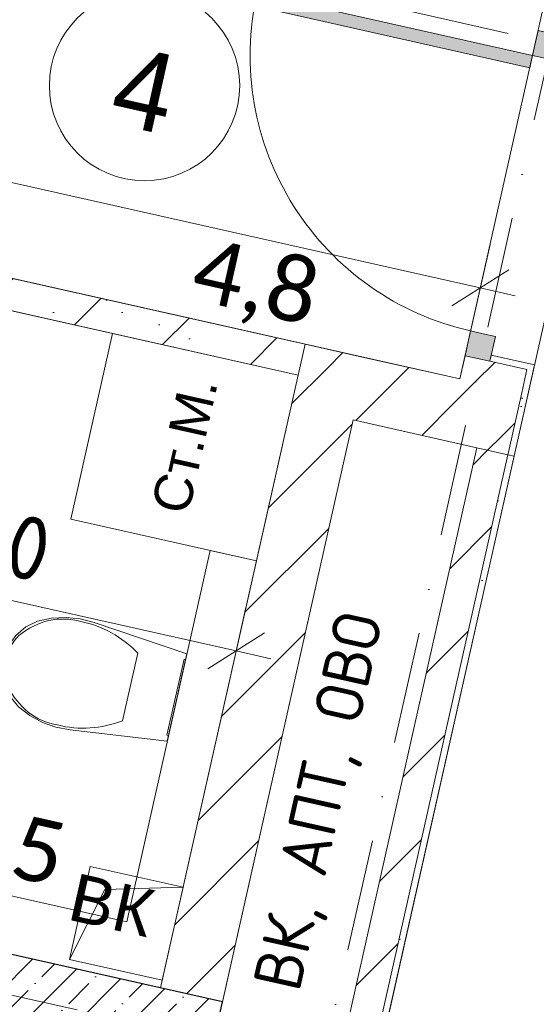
# Model space of a CAD drawing. Header units: millimetres. Extents: x -7213913 to -6999406, y 6129472 to 6470382.
# Tile 153 of 256: x -7196971 to -7195342, y 6172947 to 6176050. Entities that reach past the tile are written whole.
import ezdxf
from ezdxf.enums import TextEntityAlignment as Align

# ---------------------------------------------------------------- set-up
doc = ezdxf.new("R2010")
doc.units = ezdxf.units.MM
doc.header["$MEASUREMENT"] = 0
doc.linetypes.add('Штрихпунктирная', pattern=[670.277762, 352.777767, -176.388884, 0, -141.111112])
for name, color, linetype in [('S - квартира_помещение.АР', 7, 'Continuous'), ('S - МОП.АР', 7, 'Continuous'), ('АР-Мебель_Сантехника.АР', 7, 'Continuous'), ('АР-Стены_внутренние_пилоны.АР', 7, 'Continuous'), ('АР-Стены_Перегородки_межквартирные_200.АР', 7, 'Continuous'), ('АР-Чертеж-Оси_Осевые размеры.АР', 7, 'Continuous'), ('АР-Чертеж-Размеры.АР', 7, 'Continuous')]:
    doc.layers.add(name, color=color, linetype=linetype)
for name, color, linetype, lineweight in [('S - квартира_помещение.АР_Ном._пера__2', 8, 'Continuous', 15), ('S - МОП.АР_Ном._пера__2', 8, 'Continuous', 15), ('АР-Мебель_Сантехника.АР_Ном._пера__101', 252, 'Continuous', 0), ('АР-Стены_внутренние_пилоны.АР_Ном._пера__1', 7, 'Continuous', 30), ('АР-Стены_Перегородки_межквартирные_200.АР_Ном._пера__1', 7, 'Continuous', 30), ('АР-Чертеж-Оси_Осевые размеры.АР_Ном._пера__120', 7, 'Continuous', 0), ('АР-Чертеж-Размеры.АР_Ном._пера__1', 7, 'Continuous', 0), ('Двери Archicad_Ном._пера__120', 7, 'Continuous', 0), ('ИОС-Шахты и отверстия.АР_Ном._пера__1', 7, 'Continuous', 0), ('Паспорта Зон Archicad_Ном._пера__1', 7, 'Continuous', 0)]:
    doc.layers.add(name, color=color, linetype=linetype, lineweight=lineweight)
doc.layers.add('АР-Мебель_Сантехника.АР_Ном._пера__86', color=7, linetype='Continuous', lineweight=0, true_color=0xbdbdbd)
doc.styles.add('РЎР“Р•РќР•Р\xa0Р\x98Р\xa0_РЎРўР\x98Р›Р¬_1', font='txt')
doc.styles.add('РЎР“Р•РќР•Р\xa0Р\x98Р\xa0_РЎРўР\x98Р›Р¬_2', font='calibri.ttf')
doc.styles.add('РЎР“Р•РќР•Р\xa0Р\x98Р\xa0_РЎРўР\x98Р›Р¬_3', font='GOST_Common.ttf')
doc.styles.add('РЎР“Р•РќР•Р\xa0Р\x98Р\xa0_РЎРўР\x98Р›Р¬_4', font='arial.ttf')
doc.styles.add('РЎР“Р•РќР•Р\xa0Р\x98Р\xa0_РЎРўР\x98Р›Р¬_5', font='GOTHIC.TTF')
doc.dimstyles.new('СГЕНЕРИР_СТИЛЬ__4', dxfattribs={"dimtxt": 200, "dimasz": 142.5, "dimexe": 0.18, "dimexo": 0.0625, "dimgap": 0, "dimtad": 1, "dimdec": 0, "dimzin": 0, "dimdsep": 46, "dimtxsty": 'РЎР“Р•РќР•Р\xa0Р\x98Р\xa0_РЎРўР\x98Р›Р¬_3', "dimblk": 'ARROWHEAD_6', "dimblk1": 'ARROWHEAD_6', "dimblk2": 'ARROWHEAD_6', "dimcen": 0.09, "dimse1": 1, "dimse2": 1, "dimclrd": 7, "dimclre": 7, "dimclrt": 7, "dimazin": 0, "dimtfac": 1, "dimtdec": 4, "dimtmove": 2, "dimatfit": 3, "dimfxl": 1, "dimtolj": 1, "dimtzin": 0, "dimarcsym": 0})
pattern_1 = [(45, (-6566190.34, 6563027.8), (-111.369318, 111.369318), [0, -105, 0, -157.5]), (110, (-6565840.34, 6563027.8), (148.001588, 53.868173), [0, -77, 0, -133])]
pattern_2 = [(45, (-6566190.34, 6562677.8), (-127.279217, 127.279217), [])]

# ---------------------------------------------------------------- blocks, each defined once
blk = doc.blocks.new('С_у_3_50_10', base_point=(-7197850.5, 6174054.2))
at = {"layer": 'S - квартира_помещение.АР_Ном._пера__2', "color": 8, "linetype": 'Continuous', "lineweight": 15, "flags": 128}
blk.add_lwpolyline([(-7196527, 6172999), (-7196093.2, 6174930.4), (-7198630, 6175500.1), (-7199063.8, 6173568.8)], close=True, dxfattribs=at)
at = {"layer": 'Паспорта Зон Archicad_Ном._пера__1', "color": 7, "lineweight": 0, "style": 'РЎР“Р•РќР•Р\xa0Р\x98Р\xa0_РЎРўР\x98Р›Р¬_1'}
blk.add_attdef('ROOM_NUMBER', text='', height=250, rotation=347.3417, dxfattribs=at).set_placement((-7198524.4, 6174248.4), align=Align.MIDDLE_CENTER)
at = {"layer": 'Паспорта Зон Archicad_Ном._пера__1', "color": 7, "lineweight": 0, "style": 'РЎР“Р•РќР•Р\xa0Р\x98Р\xa0_РЎРўР\x98Р›Р¬_2'}
blk.add_attdef('ROOM_AREA', text='', height=200, rotation=347.3417, dxfattribs=at).set_placement((-7196833, 6173415.4), align=Align.MIDDLE_RIGHT)
blk = doc.blocks.new('Холл_4_51_10', base_point=(-7196892.9, 6176026.1))
at = {"layer": 'S - квартира_помещение.АР_Ном._пера__2', "color": 8, "linetype": 'Continuous', "lineweight": 15, "flags": 128}
blk.add_lwpolyline([(-7198339.5, 6176793.7), (-7198608.1, 6175597.7), (-7196364, 6175093.7), (-7195583.4, 6174918.4), (-7195249.1, 6176407.1), (-7195883.3, 6176549.6), (-7195817.5, 6176842.2), (-7197134.7, 6177138.1), (-7197266.3, 6176552.7)], close=True, dxfattribs=at)
at = {"layer": 'Паспорта Зон Archicad_Ном._пера__1', "color": 7, "linetype": 'Continuous', "lineweight": 0}
blk.add_circle((-7196577.3, 6175842.8), 300, dxfattribs=at)
at = {"layer": 'Паспорта Зон Archicad_Ном._пера__1', "color": 7, "lineweight": 0, "style": 'РЎР“Р•РќР•Р\xa0Р\x98Р\xa0_РЎРўР\x98Р›Р¬_1'}
blk.add_attdef('ROOM_NUMBER', text='', height=250, rotation=347.3417, dxfattribs=at).set_placement((-7196577.3, 6175829.4), align=Align.MIDDLE_CENTER)
at = {"layer": 'Паспорта Зон Archicad_Ном._пера__1', "color": 7, "lineweight": 0, "style": 'РЎР“Р•РќР•Р\xa0Р\x98Р\xa0_РЎРўР\x98Р›Р¬_2'}
blk.add_attdef('ROOM_AREA', text='', height=200, rotation=347.3417, dxfattribs=at).set_placement((-7196034, 6175183.5), align=Align.MIDDLE_RIGHT)
blk = doc.blocks.new('Коридор _6_58_10', base_point=(-7194135.5, 6175666.7))
at = {"layer": 'S - МОП.АР_Ном._пера__2', "color": 8, "linetype": 'Continuous', "lineweight": 15, "flags": 128}
blk.add_lwpolyline([(-7197544.7, 6165182), (-7194510.3, 6164500.5), (-7194115.8, 6166256.9), (-7195628.1, 6166596.6), (-7194701.2, 6170723.6), (-7193138.8, 6177680.3), (-7194660.9, 6178022.2)], close=True, dxfattribs=at)
at = {"layer": 'Паспорта Зон Archicad_Ном._пера__1', "color": 7, "lineweight": 0, "style": 'РЎР“Р•РќР•Р\xa0Р\x98Р\xa0_РЎРўР\x98Р›Р¬_3'}
blk.add_attdef('ROOM_NUMBER', text='', height=350, rotation=347.3417, dxfattribs=at).set_placement((-7194567.5, 6175393.1), align=Align.MIDDLE_CENTER)
at = {"layer": 'Паспорта Зон Archicad_Ном._пера__1', "color": 7, "lineweight": 0, "style": 'РЎР“Р•РќР•Р\xa0Р\x98Р\xa0_РЎРўР\x98Р›Р¬_2'}
blk.add_attdef('ROOM_AREA', text='', height=200, rotation=347.3417, dxfattribs=at).set_placement((-7194266.1, 6174801.4), align=Align.MIDDLE_RIGHT)
blk = doc.blocks.new('Символ Проема в Полу 21[8]_10', base_point=(-7196814, 6173089.1))
at = {"layer": 'ИОС-Шахты и отверстия.АР_Ном._пера__1', "color": 7, "linetype": 'Continuous', "lineweight": 0, "flags": 128}
for points in [[(-7196814, 6173089.1), (-7196748.3, 6173381.8), (-7196455.6, 6173316.1), (-7196702.4, 6173309.4)], [(-7196702.4, 6173309.4), (-7196455.6, 6173316.1), (-7196521.3, 6173023.4), (-7196814, 6173089.1)]]:
    blk.add_lwpolyline(points, close=True, dxfattribs=at)
at = {"layer": 'ИОС-Шахты и отверстия.АР_Ном._пера__1', "color": 7, "linetype": 'Continuous', "lineweight": 0, "insert": (-7196650.7, 6173131.7), "char_height": 150, "attachment_point": 8, "rotation": 347.3417, "style": 'РЎР“Р•РќР•Р\xa0Р\x98Р\xa0_РЎРўР\x98Р›Р¬_4'}
blk.add_mtext('\\A1;{\\pqc;\\pt0;\\fArial|b0|i0|c204|p0;\\c739502;\\W1.000000;ВК\\fArial|b0|i0|c204|p0;\\W1.000000;\\A1{\\H.66x;\\S^  ;}\\fArial|b0|i0|c204|p0;\\W1.000000;\\fArial|b0|i0|c204|p0;\\W1.000000;\\A1{\\H.66x;\\S^  ;}\\fArial|b0|i0|c204|p0;\\W1.000000;\\fArial|b0|i0|c204|p0;\\W1.000000;\\A1{\\H.66x;\\S^  ;}}', dxfattribs=at)
blk = doc.blocks.new('Стиральная Машина 23[54]_10', base_point=(-7196744.1, 6174769.1))
at = {"layer": 'АР-Мебель_Сантехника.АР_Ном._пера__101', "color": 252, "linetype": 'Continuous', "lineweight": 0, "flags": 128}
blk.add_lwpolyline([(-7196678.4, 6175061.9), (-7196093, 6174930.4), (-7196224.4, 6174345), (-7196809.9, 6174476.4)], close=True, dxfattribs=at)
at = {"layer": 'АР-Мебель_Сантехника.АР_Ном._пера__86', "color": 9, "lineweight": 0, "true_color": 0xbdbdbd, "style": 'РЎР“Р•РќР•Р\xa0Р\x98Р\xa0_РЎРўР\x98Р›Р¬_4'}
blk.add_attdef('stDisplayText', text='', height=120, rotation=77.3417, dxfattribs=at).set_placement((-7196451.4, 6174709.3), align=Align.MIDDLE_CENTER)
blk = doc.blocks.new('Унитаз 23[65]_10', base_point=(-7196474.8, 6173914.4))
at = {"layer": 'АР-Мебель_Сантехника.АР_Ном._пера__101', "color": 252, "linetype": 'Continuous', "lineweight": 0}
for p, q in [((-7196622.6, 6173947.6), (-7196598.7, 6174053.9)), ((-7196646.4, 6173841.3), (-7196622.6, 6173947.6))]:
    blk.add_line(p, q, dxfattribs=at)
at = {"layer": 'АР-Мебель_Сантехника.АР_Ном._пера__101', "color": 252, "linetype": 'Continuous', "lineweight": 0, "flags": 128}
for points in [[(-7196824.8, 6174166.7), (-7196870, 6174164.1), (-7196914.2, 6174154.5), (-7196951.6, 6174136.7), (-7196983.2, 6174109.9), (-7197006.9, 6174076), (-7197021.2, 6174037.1), (-7197024.9, 6173995.9), (-7197018, 6173955.1), (-7197000.9, 6173917.4), (-7196974.7, 6173885.2), (-7196938.8, 6173857.7), (-7196899.1, 6173836), (-7196856.4, 6173820.8), (-7196812, 6173812.5), (-7196505.7, 6173776.9), (-7196443.9, 6174052), (-7196736, 6174150.7), (-7196779.8, 6174162.2)], [(-7196501.8, 6173794.4), (-7196447.9, 6174034.4), (-7196452.8, 6174035.5), (-7196506.7, 6173795.5)]]:
    blk.add_lwpolyline(points, close=True, dxfattribs=at)
at = {"layer": 'АР-Мебель_Сантехника.АР_Ном._пера__101', "color": 252, "linetype": 'Continuous', "lineweight": 0}
for centre, major_axis, start_param, end_param in [((-7196846.4, 6173906.2), (56.3, 250.7), 6.227454, 7.128043), ((-7196862.6, 6173737), (93.2, 414.9), 5.753781, 6.306801), ((-7196895.7, 6174008.1), (30.4, 135.2), 0.938292, 1.564936), ((-7196895.3, 6174009.7), (30.4, 135.2), 1.576657, 2.203301), ((-7196807.2, 6174080.8), (56.3, 250.7), 2.296732, 3.19732), ((-7196749.5, 6174240.6), (93.2, 414.9), 3.117975, 3.670995)]:
    blk.add_ellipse(centre, major_axis=major_axis, ratio=0.875546, start_param=start_param, end_param=end_param, dxfattribs=at)
blk = doc.blocks.new('Символ Проема в Полу 21[129]_10', base_point=(-7197867.6, 6172505.8))
at = {"layer": 'ИОС-Шахты и отверстия.АР_Ном._пера__1', "color": 7, "linetype": 'Continuous', "lineweight": 0, "flags": 128}
for points in [[(-7197867.6, 6172505.8), (-7197752.6, 6173018.1), (-7196874.4, 6172820.8), (-7197647.5, 6172852.1)], [(-7197647.5, 6172852.1), (-7196874.4, 6172820.8), (-7196989.5, 6172308.6), (-7197867.6, 6172505.8)]]:
    blk.add_lwpolyline(points, close=True, dxfattribs=at)
at = {"layer": 'ИОС-Шахты и отверстия.АР_Ном._пера__1', "color": 7, "linetype": 'Continuous', "lineweight": 0, "insert": (-7197171.5, 6172541.5), "char_height": 150, "attachment_point": 8, "rotation": 347.3417, "style": 'РЎР“Р•РќР•Р\xa0Р\x98Р\xa0_РЎРўР\x98Р›Р¬_4'}
blk.add_mtext('\\A1;{\\pqc;\\pt0;\\fArial|b0|i0|c204|p0;\\c739502;\\W1.000000;ОВ\\fArial|b0|i0|c204|p0;\\W1.000000;\\A1{\\H.66x;\\S^  ;}\\fArial|b0|i0|c204|p0;\\W1.000000;\\fArial|b0|i0|c204|p0;\\W1.000000;\\A1{\\H.66x;\\S^  ;}\\fArial|b0|i0|c204|p0;\\W1.000000;\\fArial|b0|i0|c204|p0;\\W1.000000;\\A1{\\H.66x;\\S^  ;}}', dxfattribs=at)
blk = doc.blocks.new('Металлическая Дверь 23[31]_10', base_point=(-6566190.3, 6562677.8))
at = {"layer": 'Двери Archicad_Ном._пера__120', "linetype": 'Continuous', "lineweight": 0, "true_color": 0xffffff}
for points in [[(-7196222.8, 6176133.1), (-7196231.6, 6176094), (-7195363.2, 6175899), (-7195354.4, 6175938)], [(-7195258.8, 6175998.5), (-7195336.9, 6176016.1), (-7195354.4, 6175938), (-7195315.4, 6175929.3), (-7195276.4, 6175920.5)], [(-7195471.4, 6175052.1), (-7195510.4, 6175060.9), (-7195549.5, 6175069.7), (-7195567, 6174991.6), (-7195488.9, 6174974.1)]]:
    blk.add_hatch(color=7, dxfattribs=at).paths.add_polyline_path(points)
at = {"layer": 'Двери Archicad_Ном._пера__120', "color": 7, "linetype": 'Continuous', "lineweight": 0}
for p, q in [((-7196231.6, 6176094), (-7196222.8, 6176133.1)), ((-7196222.8, 6176133.1), (-7195354.4, 6175938)), ((-7195363.2, 6175899), (-7196231.6, 6176094)), ((-7195336.9, 6176016.1), (-7195354.4, 6175938)), ((-7195258.8, 6175998.5), (-7195336.9, 6176016.1)), ((-7195336.9, 6176016.1), (-7195258.8, 6175998.5)), ((-7195336.9, 6176016.1), (-7195258.8, 6175998.5)), ((-7195276.4, 6175920.5), (-7195258.8, 6175998.5)), ((-7195263.2, 6175979), (-7195126.6, 6175948.4)), ((-7195122.3, 6175967.9), (-7195126.6, 6175948.4)), ((-7195354.4, 6175938), (-7195363.2, 6175899)), ((-7195354.4, 6175938), (-7195315.4, 6175929.3)), ((-7195315.4, 6175929.3), (-7195276.4, 6175920.5)), ((-7195549.5, 6175069.7), (-7195567, 6174991.6)), ((-7195510.4, 6175060.9), (-7195549.5, 6175069.7)), ((-7195471.4, 6175052.1), (-7195510.4, 6175060.9)), ((-7195488.9, 6174974.1), (-7195471.4, 6175052.1)), ((-7195567, 6174991.6), (-7195488.9, 6174974.1)), ((-7195567, 6174991.6), (-7195488.9, 6174974.1)), ((-7195567, 6174991.6), (-7195488.9, 6174974.1)), ((-7195484.6, 6174993.6), (-7195348, 6174962.9)), ((-7195352.3, 6174943.4), (-7195348, 6174962.9))]:
    blk.add_line(p, q, dxfattribs=at)
blk.add_arc((-7195354.4, 6175938), 890, 167.3417, 257.3417, dxfattribs=at)
blk = doc.blocks.new('Стена_88_10', base_point=(-7194505.2, 6179719.3))
at = {"layer": 'АР-Стены_Перегородки_межквартирные_200.АР', "linetype": 'Continuous', "lineweight": 0, "true_color": 0x000000}
h = blk.add_hatch(dxfattribs=at)
h.set_pattern_fill('БЛОКИ_БЕТОННЫЕ_ЭФФЕКТИВН_28', color=18, style=0, pattern_type=2)
h.set_pattern_definition(pattern_2)
h.paths.add_polyline_path([(-7195567, 6174991.6), (-7195583.4, 6174918.4), (-7195388.3, 6174874.6), (-7195371.9, 6174947.8), (-7195488.9, 6174974.1)])
h = blk.add_hatch(dxfattribs=at)
h.set_pattern_fill('ШТУКАТУРКА__ГИПС_01_000A', color=18, style=0, pattern_type=2)
h.set_pattern_definition(pattern_1)
h.paths.add_polyline_path([(-7195352.3, 6174943.4), (-7195348, 6174962.9), (-7195484.6, 6174993.6), (-7195488.9, 6174974.1), (-7195371.9, 6174947.8)])
h = blk.add_hatch(dxfattribs=at)
h.set_pattern_fill('ШТУКАТУРКА__ГИПС_01_000A', color=18, style=0, pattern_type=2)
h.set_pattern_definition(pattern_1)
h.paths.add_polyline_path([(-7195371.9, 6174947.8), (-7195428.1, 6174697.2), (-7195412.6, 6174675.1), (-7195352.3, 6174943.4)])
h = blk.add_hatch(dxfattribs=at)
h.set_pattern_fill('БЛОКИ_БЕТОННЫЕ_ЭФФЕКТИВН_28', color=18, style=0, pattern_type=2)
h.set_pattern_definition(pattern_2)
h.paths.add_polyline_path([(-7195583.4, 6174918.4), (-7195627.3, 6174723.3), (-7195432.1, 6174679.5), (-7195428.1, 6174697.2)])
h = blk.add_hatch(dxfattribs=at)
h.set_pattern_fill('БЛОКИ_БЕТОННЫЕ_ЭФФЕКТИВН_28', color=18, style=0, pattern_type=2)
h.set_pattern_definition(pattern_2)
h.paths.add_polyline_path([(-7195583.4, 6174918.4), (-7195428.1, 6174697.2), (-7195388.3, 6174874.6)])
h = blk.add_hatch(dxfattribs=at)
h.set_pattern_fill('ШТУКАТУРКА__ГИПС_01_000A', color=18, style=0, pattern_type=2)
h.set_pattern_definition(pattern_1)
h.paths.add_polyline_path([(-7195428.1, 6174697.2), (-7195432.1, 6174679.5), (-7195412.6, 6174675.1)])
at = {"layer": 'АР-Стены_Перегородки_межквартирные_200.АР_Ном._пера__1', "color": 7, "linetype": 'Continuous', "lineweight": 15}
for p, q in [((-7195567, 6174991.6), (-7195488.9, 6174974.1)), ((-7195371.9, 6174947.8), (-7195488.9, 6174974.1)), ((-7195388.3, 6174874.6), (-7195371.9, 6174947.8)), ((-7195428.1, 6174697.2), (-7195388.3, 6174874.6)), ((-7195432.1, 6174679.5), (-7195428.1, 6174697.2))]:
    blk.add_line(p, q, dxfattribs=at)
at = {"layer": 'АР-Стены_Перегородки_межквартирные_200.АР_Ном._пера__1', "color": 7, "linetype": 'Continuous', "lineweight": 0}
for p, q in [((-7195488.9, 6174974.1), (-7195484.6, 6174993.6)), ((-7195484.6, 6174993.6), (-7195348, 6174962.9)), ((-7195352.3, 6174943.4), (-7195348, 6174962.9))]:
    blk.add_line(p, q, dxfattribs=at)
at = {"layer": 'АР-Стены_Перегородки_межквартирные_200.АР_Ном._пера__1', "color": 7, "linetype": 'Continuous', "lineweight": 15, "flags": 128}
for points in [[(-7195567, 6174991.6), (-7195583.4, 6174918.4)], [(-7195432.1, 6174679.5), (-7195627.3, 6174723.3)]]:
    blk.add_lwpolyline(points, dxfattribs=at)
at = {"layer": 'АР-Стены_Перегородки_межквартирные_200.АР_Ном._пера__1', "color": 7, "linetype": 'Continuous', "lineweight": 0, "flags": 128}
for points in [[(-7195412.6, 6174675.1), (-7195352.3, 6174943.4)], [(-7195412.6, 6174675.1), (-7195432.1, 6174679.5)]]:
    blk.add_lwpolyline(points, dxfattribs=at)
at = {"layer": 'Двери Archicad_Ном._пера__120', "color": 7, "linetype": 'Continuous', "lineweight": 0}
blk.add_blockref('Металлическая Дверь 23[31]_10', (-6566190.3, 6562677.8), dxfattribs=at)
blk = doc.blocks.new('Стена_99_10', base_point=(-7198727.6, 6175522))
at = {"layer": 'АР-Стены_Перегородки_межквартирные_200.АР', "linetype": 'Continuous', "lineweight": 0, "true_color": 0x000000}
h = blk.add_hatch(dxfattribs=at)
h.set_pattern_fill('БУТ__50__000A', color=18, style=0, pattern_type=2)
h.set_pattern_definition([(45, (-6566190.34, 6562677.8), (-169.70563, 169.70563), []), (90, (-6566360.05, 6562847.5), (-216, 0), [0, -144, 0, -216]), (155, (-6566190.34, 6563017.2), (91.285545, 195.76248), [0, -105.6, 0, -182.4])])
h.paths.add_polyline_path([(-7196998.2, 6175236.2), (-7197020.1, 6175138.6), (-7196093.2, 6174930.4), (-7196071.3, 6175028)])
at = {"layer": 'АР-Стены_Перегородки_межквартирные_200.АР_Ном._пера__1', "color": 7, "linetype": 'Continuous', "lineweight": 15}
blk.add_line((-7196071.3, 6175028), (-7196093.2, 6174930.4), dxfattribs=at)
at = {"layer": 'АР-Стены_Перегородки_межквартирные_200.АР_Ном._пера__1', "color": 7, "linetype": 'Continuous', "lineweight": 15, "flags": 128}
for points in [[(-7196071.3, 6175028), (-7196998.2, 6175236.2)], [(-7197020.1, 6175138.6), (-7196093.2, 6174930.4)]]:
    blk.add_lwpolyline(points, dxfattribs=at)
blk = doc.blocks.new('Стена_116_10', base_point=(-7196331.8, 6172955.2))
at = {"layer": 'АР-Стены_Перегородки_межквартирные_200.АР', "linetype": 'Continuous', "lineweight": 0, "true_color": 0x000000}
h = blk.add_hatch(dxfattribs=at)
h.set_pattern_fill('БЛОКИ_БЕТОННЫЕ_ЭФФЕКТИВН_28', color=18, style=0, pattern_type=2)
h.set_pattern_definition(pattern_2)
h.paths.add_polyline_path([(-7196071.3, 6175028), (-7196093.2, 6174930.4), (-7195876.1, 6174984.2)])
h = blk.add_hatch(dxfattribs=at)
h.set_pattern_fill('БЛОКИ_БЕТОННЫЕ_ЭФФЕКТИВН_28', color=18, style=0, pattern_type=2)
h.set_pattern_definition(pattern_2)
h.paths.add_polyline_path([(-7196331.8, 6172955.2), (-7195876.1, 6174984.2), (-7196093.2, 6174930.4), (-7196527, 6172999)])
at = {"layer": 'АР-Стены_Перегородки_межквартирные_200.АР_Ном._пера__1', "color": 7, "linetype": 'Continuous', "lineweight": 15}
blk.add_line((-7196071.3, 6175028), (-7196093.2, 6174930.4), dxfattribs=at)
at = {"layer": 'АР-Стены_Перегородки_межквартирные_200.АР_Ном._пера__1', "color": 7, "linetype": 'Continuous', "lineweight": 15, "flags": 128}
for points in [[(-7195876.1, 6174984.2), (-7196071.3, 6175028)], [(-7196093.2, 6174930.4), (-7196527, 6172999)], [(-7196331.8, 6172955.2), (-7195919.9, 6174789)], [(-7196331.8, 6172955.2), (-7196527, 6172999)]]:
    blk.add_lwpolyline(points, dxfattribs=at)
blk = doc.blocks.new('Стена_117_10', base_point=(-7195919.9, 6174789))
at = {"layer": 'АР-Стены_Перегородки_межквартирные_200.АР', "linetype": 'Continuous', "lineweight": 0, "true_color": 0x000000}
h = blk.add_hatch(dxfattribs=at)
h.set_pattern_fill('БЛОКИ_БЕТОННЫЕ_ЭФФЕКТИВН_28', color=18, style=0, pattern_type=2)
h.set_pattern_definition(pattern_2)
h.paths.add_polyline_path([(-7195583.4, 6174918.4), (-7195876.1, 6174984.2), (-7195919.9, 6174789), (-7195627.3, 6174723.3)])
at = {"layer": 'АР-Стены_Перегородки_межквартирные_200.АР_Ном._пера__1', "color": 7, "linetype": 'Continuous', "lineweight": 15, "flags": 128}
for points in [[(-7195583.4, 6174918.4), (-7195876.1, 6174984.2)], [(-7195919.9, 6174789), (-7195627.3, 6174723.3)]]:
    blk.add_lwpolyline(points, dxfattribs=at)
blk = doc.blocks.new('Стена_118_10', base_point=(-7195432.1, 6174679.5))
at = {"layer": 'АР-Стены_Перегородки_межквартирные_200.АР', "linetype": 'Continuous', "lineweight": 0, "true_color": 0x000000}
h = blk.add_hatch(dxfattribs=at)
h.set_pattern_fill('БЛОКИ_БЕТОННЫЕ_ЭФФЕКТИВН_28', color=18, style=0, pattern_type=2)
h.set_pattern_definition(pattern_2)
h.paths.add_polyline_path([(-7195898.8, 6172601.7), (-7195432.1, 6174679.5), (-7195529.7, 6174701.4), (-7195996.3, 6172623.6)])
h = blk.add_hatch(dxfattribs=at)
h.set_pattern_fill('ШТУКАТУРКА__ГИПС_01_000A', color=18, style=0, pattern_type=2)
h.set_pattern_definition(pattern_1)
h.paths.add_polyline_path([(-7195879.3, 6172597.3), (-7195412.6, 6174675.1), (-7195432.1, 6174679.5), (-7195898.8, 6172601.7)])
at = {"layer": 'АР-Стены_Перегородки_межквартирные_200.АР_Ном._пера__1', "color": 7, "linetype": 'Continuous', "lineweight": 15}
blk.add_line((-7195898.8, 6172601.7), (-7195432.1, 6174679.5), dxfattribs=at)
at = {"layer": 'АР-Стены_Перегородки_межквартирные_200.АР_Ном._пера__1', "color": 7, "linetype": 'Continuous', "lineweight": 15, "flags": 128}
for points in [[(-7195529.7, 6174701.4), (-7195996.3, 6172623.6)], [(-7195432.1, 6174679.5), (-7195529.7, 6174701.4)], [(-7195898.8, 6172601.7), (-7195996.3, 6172623.6)]]:
    blk.add_lwpolyline(points, dxfattribs=at)
at = {"layer": 'АР-Стены_Перегородки_межквартирные_200.АР_Ном._пера__1', "color": 7, "linetype": 'Continuous', "lineweight": 0, "flags": 128}
for points in [[(-7195412.6, 6174675.1), (-7195432.1, 6174679.5)], [(-7195879.3, 6172597.3), (-7195412.6, 6174675.1)], [(-7195879.3, 6172597.3), (-7195898.8, 6172601.7)]]:
    blk.add_lwpolyline(points, dxfattribs=at)
blk = doc.blocks.new('*D995', base_point=(-6566190.3, 6562677.8))
at = {"layer": 'АР-Чертеж-Размеры.АР_Ном._пера__1', "color": 7, "linetype": 'Continuous', "lineweight": 0, "transparency": 16777216}
for p, q in [((-7198856.1, 6174493.6), (-7198794.4, 6174768)), ((-7198735.6, 6174687.5), (-7198914.9, 6174574.1)), ((-7198935, 6174655.5), (-7198825.3, 6174630.8)), ((-7198825.3, 6174630.8), (-7196288.4, 6174061)), ((-7196319.2, 6173923.8), (-7196257.6, 6174198.3)), ((-7196378, 6174004.3), (-7196198.8, 6174117.8)), ((-7196288.4, 6174061), (-7196178.7, 6174036.4))]:
    blk.add_line(p, q, dxfattribs=at)
at = {"layer": 'АР-Чертеж-Размеры.АР_Ном._пера__1', "color": 7, "lineweight": 0, "transparency": 16777216, "insert": (-7197536.9, 6174416.3), "char_height": 200, "attachment_point": 7, "rotation": 347.3417, "style": 'РЎР“Р•РќР•Р\xa0Р\x98Р\xa0_РЎРўР\x98Р›Р¬_3'}
blk.add_mtext('\\A1;{\\pql;\\fGOST Common|b0|i0|c204|p0;\\W1.000000;2\xa0600}', dxfattribs=at)
blk = doc.blocks.new('ARROWHEAD_6')
at = {"color": 0, "linetype": 'Continuous', "lineweight": 0}
for p, q in [((-0.5, -0.5), (0.5, 0.5)), ((0, 0), (-1, 0))]:
    blk.add_line(p, q, dxfattribs=at)
blk = doc.blocks.new('*D1104', base_point=(-6566190.3, 6562677.8))
at = {"layer": 'АР-Чертеж-Размеры.АР_Ном._пера__1', "color": 7, "linetype": 'Continuous', "lineweight": 0, "transparency": 16777216}
for p, q in [((-7196770.8, 6176979.5), (-7196884.3, 6177158.7)), ((-7196802.9, 6177178.8), (-7196827.5, 6177069.1)), ((-7196964.7, 6177099.9), (-7196690.3, 6177038.3)), ((-7196827.5, 6177069.1), (-7197227.6, 6175287.7)), ((-7197284.3, 6175377.3), (-7197170.9, 6175198.1)), ((-7197364.8, 6175318.5), (-7197090.4, 6175256.9)), ((-7197227.6, 6175287.7), (-7197252.3, 6175177.9))]:
    blk.add_line(p, q, dxfattribs=at)
at = {"layer": 'АР-Чертеж-Размеры.АР_Ном._пера__1', "color": 7, "lineweight": 0, "transparency": 16777216, "insert": (-7197137.3, 6175872.3), "char_height": 200, "attachment_point": 7, "rotation": 77.3417, "style": 'РЎР“Р•РќР•Р\xa0Р\x98Р\xa0_РЎРўР\x98Р›Р¬_3'}
blk.add_mtext('\\A1;{\\pql;\\fGOST Common|b0|i0|c204|p0;\\W1.000000;1\xa0826}', dxfattribs=at)
blk = doc.blocks.new('*D1130', base_point=(-6566190.3, 6562677.8))
at = {"layer": 'АР-Чертеж-Размеры.АР_Ном._пера__1', "color": 7, "linetype": 'Continuous', "lineweight": 0, "transparency": 16777216}
for p, q in [((-7198574.5, 6175747.4), (-7198512.8, 6176021.8)), ((-7198454.1, 6175941.3), (-7198633.3, 6175827.9)), ((-7198653.4, 6175909.3), (-7198543.7, 6175884.6)), ((-7198543.7, 6175884.6), (-7195519, 6175205.3)), ((-7195549.8, 6175068.1), (-7195488.2, 6175342.5)), ((-7195608.6, 6175148.6), (-7195429.4, 6175262.1)), ((-7195519, 6175205.3), (-7195409.2, 6175180.7))]:
    blk.add_line(p, q, dxfattribs=at)
at = {"layer": 'АР-Чертеж-Размеры.АР_Ном._пера__1', "color": 7, "lineweight": 0, "transparency": 16777216, "insert": (-7198129.4, 6175838.2), "char_height": 200, "attachment_point": 7, "rotation": 347.3427, "style": 'РЎР“Р•РќР•Р\xa0Р\x98Р\xa0_РЎРўР\x98Р›Р¬_3'}
blk.add_mtext('\\A1;{\\pql;\\fGOST Common|b0|i0|c204|p0;\\W1.000000;3\xa0100}', dxfattribs=at)
blk = doc.blocks.new('Стена_425_10', base_point=(-7203648.6, 6174470.4))
at = {"layer": 'АР-Стены_внутренние_пилоны.АР', "linetype": 'Continuous', "lineweight": 0, "true_color": 0x000000}
h = blk.add_hatch(dxfattribs=at)
h.set_pattern_fill('ЖЕЛЕЗОБЕТОН__PROJECT__000A', color=18, style=0, pattern_type=2)
h.set_pattern_definition([(45, (-6566190.34, 6562677.8), (-84.852814, 84.852814), []), (45, (-6566232.77, 6562720.22), (-84.852814, 84.852814), [90, -30, 0, -30])])
h.paths.add_polyline_path([(-7203676, 6174348.4), (-7196386.4, 6172711.2), (-7196331.6, 6172955.1), (-7203621.2, 6174592.4)])
at = {"layer": 'АР-Стены_внутренние_пилоны.АР_Ном._пера__1', "color": 7, "linetype": 'Continuous', "lineweight": 30, "flags": 128}
for points in [[(-7196331.6, 6172955.1), (-7203621.2, 6174592.4)], [(-7196386.4, 6172711.2), (-7196331.6, 6172955.1)]]:
    blk.add_lwpolyline(points, dxfattribs=at)
blk = doc.blocks.new('Стандартный Маркер Сетки[183]_10', base_point=(-7209883.2, 6175870.7))
at = {"layer": 'АР-Чертеж-Оси_Осевые размеры.АР_Ном._пера__120', "color": 7, "linetype": 'Штрихпунктирная', "lineweight": 0}
blk.add_line((-7208907.5, 6175651.5), (-7184807, 6170238.7), dxfattribs=at)
at = {"layer": 'АР-Чертеж-Оси_Осевые размеры.АР_Ном._пера__120', "color": 7, "lineweight": 0, "style": 'РЎР“Р•РќР•Р\xa0Р\x98Р\xa0_РЎРўР\x98Р›Р¬_5'}
blk.add_attdef('AC_MarkerText_1', text='', height=350, rotation=347.3418, dxfattribs=at).set_placement((-7210301.2, 6176161.3), align=Align.TOP_CENTER)
blk = doc.blocks.new('Стандартный Маркер Сетки[187]_10', base_point=(-7209178.4, 6179094.6))
at = {"layer": 'АР-Чертеж-Оси_Осевые размеры.АР_Ном._пера__120', "color": 7, "linetype": 'Штрихпунктирная', "lineweight": 0}
blk.add_line((-7208202.8, 6178875.5), (-7184083.8, 6173458.5), dxfattribs=at)
at = {"layer": 'АР-Чертеж-Оси_Осевые размеры.АР_Ном._пера__120', "color": 7, "lineweight": 0, "style": 'РЎР“Р•РќР•Р\xa0Р\x98Р\xa0_РЎРўР\x98Р›Р¬_5'}
blk.add_attdef('AC_MarkerText_1', text='', height=350, rotation=347.3418, dxfattribs=at).set_placement((-7209596.4, 6179385.2), align=Align.TOP_CENTER)
blk = doc.blocks.new('Стандартный Маркер Сетки[204]_10', base_point=(-7209883.2, 6175870.7))
at = {"layer": 'АР-Чертеж-Оси_Осевые размеры.АР_Ном._пера__120', "color": 7, "linetype": 'Штрихпунктирная', "lineweight": 0}
blk.add_line((-7208907.5, 6175651.5), (-7184807, 6170238.7), dxfattribs=at)
at = {"layer": 'АР-Чертеж-Оси_Осевые размеры.АР_Ном._пера__120', "color": 7, "lineweight": 0, "style": 'РЎР“Р•РќР•Р\xa0Р\x98Р\xa0_РЎРўР\x98Р›Р¬_5'}
blk.add_attdef('AC_MarkerText_1', text='', height=350, rotation=347.3418, dxfattribs=at).set_placement((-7210301.2, 6176161.3), align=Align.TOP_CENTER)
blk = doc.blocks.new('Стандартный Маркер Сетки[208]_10', base_point=(-7209178.4, 6179094.6))
at = {"layer": 'АР-Чертеж-Оси_Осевые размеры.АР_Ном._пера__120', "color": 7, "linetype": 'Штрихпунктирная', "lineweight": 0}
blk.add_line((-7208202.8, 6178875.5), (-7184083.8, 6173458.5), dxfattribs=at)
at = {"layer": 'АР-Чертеж-Оси_Осевые размеры.АР_Ном._пера__120', "color": 7, "lineweight": 0, "style": 'РЎР“Р•РќР•Р\xa0Р\x98Р\xa0_РЎРўР\x98Р›Р¬_5'}
blk.add_attdef('AC_MarkerText_1', text='', height=350, rotation=347.3418, dxfattribs=at).set_placement((-7209596.4, 6179385.2), align=Align.TOP_CENTER)
blk = doc.blocks.new('Стандартный Маркер Сетки[218]_10', base_point=(-7189470, 6201910.2))
at = {"layer": 'АР-Чертеж-Оси_Осевые размеры.АР_Ном._пера__120', "color": 7, "linetype": 'Штрихпунктирная', "lineweight": 0}
blk.add_line((-7189689.1, 6200934.5), (-7204461.2, 6135162.5), dxfattribs=at)
at = {"layer": 'АР-Чертеж-Оси_Осевые размеры.АР_Ном._пера__120', "color": 7, "lineweight": 0, "style": 'РЎР“Р•РќР•Р\xa0Р\x98Р\xa0_РЎРўР\x98Р›Р¬_5'}
blk.add_attdef('AC_MarkerText_1', text='', height=350, rotation=347.3418, dxfattribs=at).set_placement((-7204719.9, 6133880.1), align=Align.TOP_CENTER)

msp = doc.modelspace()

# ---------------------------------------------------------------- linework, layer by layer
at = {"layer": 'S - квартира_помещение.АР', "color": 254, "linetype": 'Continuous', "lineweight": 0, "true_color": 0xd8d8d8, "flags": 128}
for points in [[(-7198339.5, 6176793.7), (-7198608.1, 6175597.7), (-7196364, 6175093.7), (-7195583.4, 6174918.4), (-7195249.1, 6176407.1), (-7195883.3, 6176549.6), (-7195817.5, 6176842.2), (-7197134.7, 6177138.1), (-7197266.3, 6176552.7)], [(-7196527, 6172999), (-7196093.2, 6174930.4), (-7198630, 6175500.1), (-7199063.8, 6173568.8)]]:
    msp.add_lwpolyline(points, close=True, dxfattribs=at)
at = {"layer": 'S - МОП.АР', "color": 254, "linetype": 'Continuous', "lineweight": 0, "true_color": 0xdadada, "flags": 128}
msp.add_lwpolyline([(-7197544.7, 6165182), (-7194510.3, 6164500.5), (-7194115.8, 6166256.9), (-7195628.1, 6166596.6), (-7194701.2, 6170723.6), (-7193138.8, 6177680.3), (-7194660.9, 6178022.2)], close=True, dxfattribs=at)
at = {"layer": 'АР-Мебель_Сантехника.АР_Ном._пера__101', "color": 252, "linetype": 'Continuous', "lineweight": 0}
msp.add_lwpolyline([(-7198332, 6173404.4), (-7198292.6, 6173580.1), (-7196633.6, 6173207.5), (-7196370.8, 6174377.8), (-7196224.5, 6174345), (-7196526.7, 6172999)], close=True, dxfattribs=at)
at = {"layer": 'ИОС-Шахты и отверстия.АР_Ном._пера__1', "color": 7, "linetype": 'Continuous', "lineweight": 15}
msp.add_lwpolyline([(-7195529.7, 6174701.4), (-7195994.2, 6172632.9), (-7196384.5, 6172720.5), (-7195919.9, 6174789)], close=True, dxfattribs=at)

# ---------------------------------------------------------------- block references
at = {"layer": 'S - квартира_помещение.АР', "color": 7, "linetype": 'Continuous', "lineweight": 0}
msp.add_blockref('Холл_4_51_10', (-7196892.9, 6176026.1), dxfattribs=at).add_auto_attribs({'ROOM_NUMBER': '4', 'ROOM_AREA': '4,8'})
ref = msp.add_blockref('С_у_3_50_10', (-7197850.5, 6174054.2), dxfattribs=at)
ref.add_attrib('ROOM_AREA', '5,15', dxfattribs={"layer": 'Паспорта Зон Archicad_Ном._пера__1', "color": 7, "lineweight": 0, "height": 200, "rotation": 347.3417, "style": 'РЎР“Р•РќР•Р\xa0Р\x98Р\xa0_РЎРўР\x98Р›Р¬_2'}).set_placement((-7196833, 6173415.4), align=Align.MIDDLE_RIGHT)
at = {"layer": 'S - МОП.АР', "color": 7, "linetype": 'Continuous', "lineweight": 0}
msp.add_blockref('Коридор _6_58_10', (-7194135.5, 6175666.7), dxfattribs=at)
at = {"layer": 'АР-Мебель_Сантехника.АР', "color": 252, "linetype": 'Continuous', "lineweight": 0}
msp.add_blockref('Стиральная Машина 23[54]_10', (-7196744.1, 6174769.1), dxfattribs=at).add_auto_attribs({'stDisplayText': 'Ст.М.'})
msp.add_blockref('Унитаз 23[65]_10', (-7196474.8, 6173914.4), dxfattribs=at)
at = {"layer": 'АР-Стены_внутренние_пилоны.АР', "color": 7, "lineweight": 0}
msp.add_blockref('Стена_425_10', (-7203648.6, 6174470.4), dxfattribs=at)
at = {"layer": 'АР-Стены_Перегородки_межквартирные_200.АР', "color": 7, "lineweight": 0}
for name, p in [('Стена_88_10', (-7194505.2, 6179719.3)), ('Стена_99_10', (-7198727.6, 6175522)), ('Стена_116_10', (-7196331.8, 6172955.2)), ('Стена_117_10', (-7195919.9, 6174789)), ('Стена_118_10', (-7195432.1, 6174679.5))]:
    msp.add_blockref(name, p, dxfattribs=at)
at = {"layer": 'АР-Чертеж-Оси_Осевые размеры.АР', "color": 8, "linetype": 'Continuous', "lineweight": 15}
for name, p in [('Стандартный Маркер Сетки[218]_10', (-7189470, 6201910.2)), ('Стандартный Маркер Сетки[187]_10', (-7209178.4, 6179094.6)), ('Стандартный Маркер Сетки[208]_10', (-7209178.4, 6179094.6)), ('Стандартный Маркер Сетки[183]_10', (-7209883.2, 6175870.7)), ('Стандартный Маркер Сетки[204]_10', (-7209883.2, 6175870.7))]:
    msp.add_blockref(name, p, dxfattribs=at)
at = {"layer": 'ИОС-Шахты и отверстия.АР_Ном._пера__1', "color": 7, "linetype": 'Continuous', "lineweight": 0}
for name, p in [('Символ Проема в Полу 21[8]_10', (-7196814, 6173089.1)), ('Символ Проема в Полу 21[129]_10', (-7197867.6, 6172505.8))]:
    msp.add_blockref(name, p, dxfattribs=at)

# ---------------------------------------------------------------- texts
at = {"layer": 'ИОС-Шахты и отверстия.АР_Ном._пера__1', "color": 7, "linetype": 'Continuous', "lineweight": 0, "insert": (-7196013.8, 6173584.5), "char_height": 150, "attachment_point": 5, "rotation": 77.3417, "style": 'РЎР“Р•РќР•Р\xa0Р\x98Р\xa0_РЎРўР\x98Р›Р¬_3'}
msp.add_mtext('\\A1;{\\pqc;\\fGOST Common|b0|i0|c204|p0;\\W1.000000;ВК, АПТ, ОВО}', dxfattribs=at)

# ---------------------------------------------------------------- dimensions: what is measured, and where the dimension line sits
at = {"layer": 'АР-Чертеж-Размеры.АР', "color": 7, "linetype": 'Continuous', "lineweight": 0}
for base, p1, p2, angle, picture, middle, turn in [((-7197227.6, 6175287.7), (-7195817.5, 6176842.2), (-7195583.4, 6174918.4), 257.3417, '*D1104', (-7197159.7, 6176228.9), 77.3417), ((-7195519, 6175205.3), (-7198608.1, 6175597.7), (-7195583.4, 6174918.4), 347.3427, '*D1130', (-7197772.7, 6175860.5), 347.3427), ((-7196288.4, 6174061), (-7198811.9, 6174690.4), (-7196310.1, 6173964.7), 347.3417, '*D995', (-7197180.3, 6174438.7), 347.3417)]:
    dim = msp.add_linear_dim(base=base, p1=p1, p2=p2, angle=angle, dimstyle='СГЕНЕРИР_СТИЛЬ__4', dxfattribs=at)
    dim.commit()
    dim.dimension.update_dxf_attribs({"geometry": picture, "text_midpoint": middle, "dimtype": 160, "text_rotation": turn})

doc.saveas('drawing.dxf')
